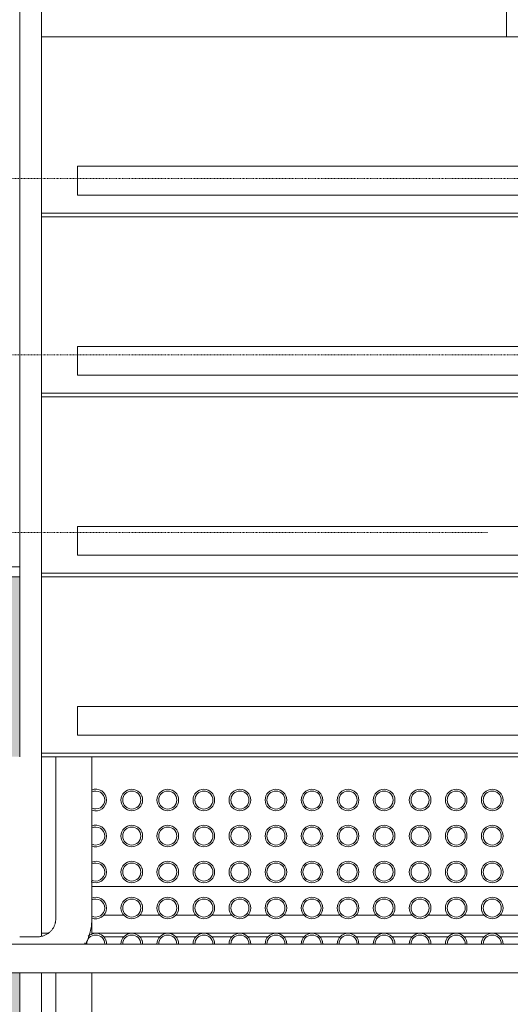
# Model space of a CAD drawing. Header units: millimetres. Extents: x -281 to 145437, y -16481 to 78869.
# Tile 100 of 256: x 20740 to 21420, y 25631 to 26999. Entities that reach past the tile are written whole.
import ezdxf

# ---------------------------------------------------------------- set-up
doc = ezdxf.new("R2010")
doc.units = ezdxf.units.MM
doc.linetypes.add('NLRS_Dash-1mm_Space-1mm_cpz', pattern=[2, 1, -1])
for name, color, linetype, lineweight in [('A--L$01A__Algemeen', 7, 'Continuous', 5), ('A--L28__Hoofddraagconstructies', 3, 'Continuous', 9), ('A--L34__BalustradesLeuningen', 1, 'Continuous', 5), ('A--LD30__DetailPenMiddel', 3, 'Continuous', 5)]:
    doc.layers.add(name, color=color, linetype=linetype, lineweight=lineweight)

# ---------------------------------------------------------------- blocks, each defined once
blk = doc.blocks.new('NLRS_24_10_SF_trappen kern_gen_cpz - NLRS_24_12_02_SF_trappen kern_gen_cpz-66734290-L_80_ 11')
at = {"layer": 'A--L$01A__Algemeen'}
for p, q in [((-425, 249.9), (-400, 249.9)), ((-500, 224.9), (-500, -0.1)), ((-450, -0.1), (-450, 224.9)), ((-500, -0.1), (-450, -0.1))]:
    blk.add_line(p, q, dxfattribs=at)
at = {"layer": 'A--L$01A__Algemeen', "flags": 128}
for points in [[(-491.3, 260), (-492.5, 257.6), (-493.8, 254.9), (-494.9, 252.1), (-495.9, 249.3), (-496.9, 246.4), (-497.7, 243.5), (-498.3, 240.6), (-498.9, 237.6), (-499.4, 234.7), (-499.7, 231.7), (-499.9, 228.7), (-500, 225.7), (-500, 224.9)], [(-496.1, 248.9), (-496.9, 246.4), (-497.7, 243.5), (-498.3, 240.6), (-498.9, 237.6), (-499.4, 234.7), (-499.7, 231.7), (-499.9, 228.7), (-500, 225.7)], [(-496.1, 248.9), (-496.9, 246.4), (-497.7, 243.5), (-498.3, 240.6), (-498.9, 237.6), (-499.4, 234.7), (-499.7, 231.7), (-499.9, 228.7), (-500, 225.7)], [(-496.1, 248.9), (-496.9, 246.4), (-497.7, 243.5), (-498.3, 240.6), (-498.9, 237.6), (-499.4, 234.7), (-499.7, 231.7), (-499.9, 228.7), (-500, 225.7)], [(-450, 224.9), (-450, 225.9), (-449.9, 226.9), (-449.8, 227.9), (-449.7, 228.9), (-449.5, 229.9), (-449.3, 230.8), (-449, 231.8), (-448.7, 232.8), (-448.4, 233.7), (-448, 234.6), (-447.6, 235.5), (-447.2, 236.4), (-446.7, 237.3), (-446.2, 238.2), (-445.6, 239), (-445.1, 239.8), (-444.4, 240.6), (-443.8, 241.4), (-443.1, 242.1), (-442.4, 242.8), (-441.7, 243.5), (-440.9, 244.2), (-440.1, 244.8), (-439.3, 245.4), (-438.5, 245.9), (-437.7, 246.5), (-436.8, 246.9), (-435.9, 247.4), (-435, 247.8), (-434.1, 248.2), (-433.1, 248.5), (-432.2, 248.9), (-431.2, 249.1), (-430.2, 249.3), (-429.2, 249.5), (-428.3, 249.7), (-427.3, 249.8), (-426.3, 249.9), (-425.3, 249.9), (-425, 249.9)]]:
    blk.add_lwpolyline(points, dxfattribs=at)
at = {"layer": 'A--L$01A__Algemeen'}
for centre, radius, start, end in [((-1055.4, 260), 15, 180, 360), ((-1055.4, 260), 12.5, 180, 360), ((-1005.4, 260), 15, 180, 360), ((-1005.4, 260), 12.5, 180, 360), ((-955.4, 260), 15, 180, 360), ((-955.4, 260), 12.5, 180, 360), ((-905.4, 260), 15, 180, 360), ((-905.4, 260), 12.5, 180, 360), ((-855.4, 260), 15, 180, 360), ((-855.4, 260), 12.5, 180, 360), ((-805.4, 260), 15, 180, 360), ((-805.4, 260), 12.5, 180, 360), ((-755.4, 260), 15, 180, 360), ((-755.4, 260), 12.5, 180, 360), ((-705.4, 260), 15, 180, 360), ((-705.4, 260), 12.5, 180, 360), ((-655.4, 260), 15, 180, 360), ((-655.4, 260), 12.5, 180, 360), ((-605.4, 260), 15, 180, 360), ((-605.4, 260), 12.5, 180, 360), ((-555.4, 260), 15, 180, 360), ((-555.4, 260), 12.5, 180, 360), ((-505.4, 260), 15, 180, 313.3692), ((-505.4, 260), 12.5, 180, 360), ((-505.4, 260), 15, 352.9204, 360), ((-1055.4, 260), 15, 195.7198, 202.5), ((-1055.4, 260), 15, 195.7198, 202.5), ((-1055.4, 260), 15, 195.7198, 202.5), ((-1055.4, 260), 15, 337.5, 344.2802), ((-1055.4, 260), 15, 337.5, 344.2802), ((-1055.4, 260), 15, 337.5, 344.2802), ((-1005.4, 260), 15, 195.7198, 202.5), ((-1005.4, 260), 15, 195.7198, 202.5), ((-1005.4, 260), 15, 195.7198, 202.5), ((-1005.4, 260), 15, 337.5, 344.2802), ((-1005.4, 260), 15, 337.5, 344.2802), ((-1005.4, 260), 15, 337.5, 344.2802), ((-955.4, 260), 15, 195.7198, 202.5), ((-955.4, 260), 15, 195.7198, 202.5), ((-955.4, 260), 15, 195.7198, 202.5), ((-955.4, 260), 15, 337.5, 344.2802), ((-955.4, 260), 15, 337.5, 344.2802), ((-955.4, 260), 15, 337.5, 344.2802), ((-905.4, 260), 15, 195.7198, 202.5), ((-905.4, 260), 15, 195.7198, 202.5), ((-905.4, 260), 15, 195.7198, 202.5), ((-905.4, 260), 15, 337.5, 344.2802), ((-905.4, 260), 15, 337.5, 344.2802), ((-905.4, 260), 15, 337.5, 344.2802), ((-855.4, 260), 15, 195.7198, 202.5), ((-855.4, 260), 15, 195.7198, 202.5), ((-855.4, 260), 15, 195.7198, 202.5), ((-855.4, 260), 15, 337.5, 344.2802), ((-855.4, 260), 15, 337.5, 344.2802), ((-855.4, 260), 15, 337.5, 344.2802), ((-805.4, 260), 15, 195.7198, 202.5), ((-805.4, 260), 15, 195.7198, 202.5), ((-805.4, 260), 15, 195.7198, 202.5), ((-805.4, 260), 15, 337.5, 344.2802), ((-805.4, 260), 15, 337.5, 344.2802), ((-805.4, 260), 15, 337.5, 344.2802), ((-755.4, 260), 15, 195.7198, 202.5), ((-755.4, 260), 15, 195.7198, 202.5), ((-755.4, 260), 15, 195.7198, 202.5), ((-755.4, 260), 15, 337.5, 344.2802), ((-755.4, 260), 15, 337.5, 344.2802), ((-755.4, 260), 15, 337.5, 344.2802), ((-705.4, 260), 15, 195.7198, 202.5), ((-705.4, 260), 15, 195.7198, 202.5), ((-705.4, 260), 15, 195.7198, 202.5), ((-705.4, 260), 15, 337.5, 344.2802), ((-705.4, 260), 15, 337.5, 344.2802), ((-705.4, 260), 15, 337.5, 344.2802), ((-655.4, 260), 15, 195.7198, 202.5), ((-655.4, 260), 15, 195.7198, 202.5), ((-655.4, 260), 15, 195.7198, 202.5), ((-655.4, 260), 15, 337.5, 344.2802), ((-655.4, 260), 15, 337.5, 344.2802), ((-655.4, 260), 15, 337.5, 344.2802), ((-605.4, 260), 15, 195.7198, 202.5), ((-605.4, 260), 15, 195.7198, 202.5), ((-605.4, 260), 15, 195.7198, 202.5), ((-605.4, 260), 15, 337.5, 344.2802), ((-605.4, 260), 15, 337.5, 344.2802), ((-605.4, 260), 15, 337.5, 344.2802), ((-555.4, 260), 15, 195.7198, 200.9159), ((-555.4, 260), 15, 195.7198, 200.9159), ((-555.4, 260), 15, 195.7198, 200.9159), ((-555.4, 260), 15, 337.5, 344.2802), ((-555.4, 260), 15, 337.5, 344.2802), ((-555.4, 260), 15, 337.5, 344.2802), ((-505.4, 260), 15, 195.7198, 202.5), ((-505.4, 260), 15, 195.7198, 202.5), ((-505.4, 260), 15, 195.7198, 202.5), ((-1055.4, 210), 15, 0, 180), ((-1055.4, 210), 12.5, 0, 180), ((-1005.4, 210), 15, 0, 180), ((-1005.4, 210), 12.5, 0, 180), ((-955.4, 210), 15, 0, 180), ((-955.4, 210), 12.5, 0, 180), ((-905.4, 210), 15, 0, 180), ((-905.4, 210), 12.5, 0, 180), ((-855.4, 210), 15, 0, 180), ((-855.4, 210), 12.5, 0, 180), ((-805.4, 210), 15, 0, 180), ((-805.4, 210), 12.5, 0, 180), ((-755.4, 210), 15, 0, 180), ((-755.4, 210), 12.5, 0, 180), ((-705.4, 210), 15, 0, 180), ((-705.4, 210), 12.5, 0, 180), ((-655.4, 210), 15, 0, 180), ((-655.4, 210), 12.5, 0, 180), ((-605.4, 210), 15, 0, 180), ((-605.4, 210), 12.5, 0, 180), ((-555.4, 210), 15, 0, 180), ((-555.4, 210), 12.5, 0, 180), ((-505.4, 210), 15, 66.8886, 180), ((-505.4, 210), 12.5, 62.218, 180), ((-1055.4, 210), 15, 180, 360), ((-1055.4, 210), 15, 157.5, 164.2802), ((-1055.4, 210), 15, 157.5, 164.2802), ((-1055.4, 210), 15, 157.5, 164.2802), ((-1055.4, 210), 15, 195.7198, 202.5), ((-1055.4, 210), 15, 195.7198, 202.5), ((-1055.4, 210), 15, 195.7198, 202.5), ((-1055.4, 210), 12.5, 180, 360), ((-1055.4, 210), 15, 15.7198, 22.5), ((-1055.4, 210), 15, 15.7198, 22.5), ((-1055.4, 210), 15, 15.7198, 22.5), ((-1055.4, 210), 15, 337.5, 344.2802), ((-1055.4, 210), 15, 337.5, 344.2802), ((-1055.4, 210), 15, 337.5, 344.2802), ((-1005.4, 210), 15, 180, 360), ((-1005.4, 210), 15, 157.5, 164.2802), ((-1005.4, 210), 15, 157.5, 164.2802), ((-1005.4, 210), 15, 157.5, 164.2802), ((-1005.4, 210), 15, 195.7198, 202.5), ((-1005.4, 210), 15, 195.7198, 202.5), ((-1005.4, 210), 15, 195.7198, 202.5), ((-1005.4, 210), 12.5, 180, 360), ((-1005.4, 210), 15, 15.7198, 22.5), ((-1005.4, 210), 15, 15.7198, 22.5), ((-1005.4, 210), 15, 15.7198, 22.5), ((-1005.4, 210), 15, 337.5, 344.2802), ((-1005.4, 210), 15, 337.5, 344.2802), ((-1005.4, 210), 15, 337.5, 344.2802), ((-955.4, 210), 15, 180, 360), ((-955.4, 210), 15, 157.5, 164.2802), ((-955.4, 210), 15, 157.5, 164.2802), ((-955.4, 210), 15, 157.5, 164.2802), ((-955.4, 210), 15, 195.7198, 202.5), ((-955.4, 210), 15, 195.7198, 202.5), ((-955.4, 210), 15, 195.7198, 202.5), ((-955.4, 210), 12.5, 180, 360), ((-955.4, 210), 15, 15.7198, 22.5), ((-955.4, 210), 15, 15.7198, 22.5), ((-955.4, 210), 15, 15.7198, 22.5), ((-955.4, 210), 15, 337.5, 344.2802), ((-955.4, 210), 15, 337.5, 344.2802), ((-955.4, 210), 15, 337.5, 344.2802), ((-905.4, 210), 15, 180, 360), ((-905.4, 210), 15, 157.5, 164.2802), ((-905.4, 210), 15, 157.5, 164.2802), ((-905.4, 210), 15, 157.5, 164.2802), ((-905.4, 210), 15, 195.7198, 202.5), ((-905.4, 210), 15, 195.7198, 202.5), ((-905.4, 210), 15, 195.7198, 202.5), ((-905.4, 210), 12.5, 180, 360), ((-905.4, 210), 15, 15.7198, 22.5), ((-905.4, 210), 15, 15.7198, 22.5), ((-905.4, 210), 15, 15.7198, 22.5), ((-905.4, 210), 15, 337.5, 344.2802), ((-905.4, 210), 15, 337.5, 344.2802), ((-905.4, 210), 15, 337.5, 344.2802), ((-855.4, 210), 15, 180, 360), ((-855.4, 210), 15, 157.5, 164.2802), ((-855.4, 210), 15, 157.5, 164.2802), ((-855.4, 210), 15, 157.5, 164.2802), ((-855.4, 210), 15, 195.7198, 202.5), ((-855.4, 210), 15, 195.7198, 202.5), ((-855.4, 210), 15, 195.7198, 202.5), ((-855.4, 210), 12.5, 180, 360), ((-855.4, 210), 15, 15.7198, 22.5), ((-855.4, 210), 15, 15.7198, 22.5), ((-855.4, 210), 15, 15.7198, 22.5), ((-855.4, 210), 15, 337.5, 344.2802), ((-855.4, 210), 15, 337.5, 344.2802), ((-855.4, 210), 15, 337.5, 344.2802), ((-805.4, 210), 15, 180, 360), ((-805.4, 210), 15, 157.5, 164.2802), ((-805.4, 210), 15, 157.5, 164.2802), ((-805.4, 210), 15, 157.5, 164.2802), ((-805.4, 210), 15, 195.7198, 202.5), ((-805.4, 210), 15, 195.7198, 202.5), ((-805.4, 210), 15, 195.7198, 202.5), ((-805.4, 210), 12.5, 180, 360), ((-805.4, 210), 15, 15.7198, 22.5), ((-805.4, 210), 15, 15.7198, 22.5), ((-805.4, 210), 15, 15.7198, 22.5), ((-805.4, 210), 15, 337.5, 344.2802), ((-805.4, 210), 15, 337.5, 344.2802), ((-805.4, 210), 15, 337.5, 344.2802), ((-755.4, 210), 15, 180, 360), ((-755.4, 210), 15, 157.5, 164.2802), ((-755.4, 210), 15, 157.5, 164.2802), ((-755.4, 210), 15, 157.5, 164.2802), ((-755.4, 210), 15, 195.7198, 202.5), ((-755.4, 210), 15, 195.7198, 202.5), ((-755.4, 210), 15, 195.7198, 202.5), ((-755.4, 210), 12.5, 180, 360), ((-755.4, 210), 15, 15.7198, 22.5), ((-755.4, 210), 15, 15.7198, 22.5), ((-755.4, 210), 15, 15.7198, 22.5), ((-755.4, 210), 15, 337.5, 344.2802), ((-755.4, 210), 15, 337.5, 344.2802), ((-755.4, 210), 15, 337.5, 344.2802), ((-705.4, 210), 15, 180, 360), ((-705.4, 210), 15, 157.5, 164.2802), ((-705.4, 210), 15, 157.5, 164.2802), ((-705.4, 210), 15, 157.5, 164.2802), ((-705.4, 210), 15, 195.7198, 202.5), ((-705.4, 210), 15, 195.7198, 202.5), ((-705.4, 210), 15, 195.7198, 202.5), ((-705.4, 210), 12.5, 180, 360), ((-705.4, 210), 15, 15.7198, 22.5), ((-705.4, 210), 15, 15.7198, 22.5), ((-705.4, 210), 15, 15.7198, 22.5), ((-705.4, 210), 15, 337.5, 344.2802), ((-705.4, 210), 15, 337.5, 344.2802), ((-705.4, 210), 15, 337.5, 344.2802), ((-655.4, 210), 15, 180, 360), ((-655.4, 210), 15, 157.5, 164.2802), ((-655.4, 210), 15, 157.5, 164.2802), ((-655.4, 210), 15, 157.5, 164.2802), ((-655.4, 210), 15, 195.7198, 202.5), ((-655.4, 210), 15, 195.7198, 202.5), ((-655.4, 210), 15, 195.7198, 202.5), ((-655.4, 210), 12.5, 180, 360), ((-655.4, 210), 15, 15.7198, 22.5), ((-655.4, 210), 15, 15.7198, 22.5), ((-655.4, 210), 15, 15.7198, 22.5), ((-655.4, 210), 15, 337.5, 344.2802), ((-655.4, 210), 15, 337.5, 344.2802), ((-655.4, 210), 15, 337.5, 344.2802), ((-605.4, 210), 15, 180, 360), ((-605.4, 210), 15, 157.5, 164.2802), ((-605.4, 210), 15, 157.5, 164.2802), ((-605.4, 210), 15, 157.5, 164.2802), ((-605.4, 210), 15, 195.7198, 202.5), ((-605.4, 210), 15, 195.7198, 202.5), ((-605.4, 210), 15, 195.7198, 202.5), ((-605.4, 210), 12.5, 180, 360), ((-605.4, 210), 15, 15.7198, 22.5), ((-605.4, 210), 15, 15.7198, 22.5), ((-605.4, 210), 15, 15.7198, 22.5), ((-605.4, 210), 15, 337.5, 344.2802), ((-605.4, 210), 15, 337.5, 344.2802), ((-605.4, 210), 15, 337.5, 344.2802), ((-555.4, 210), 15, 180, 360), ((-555.4, 210), 15, 159.0841, 164.2802), ((-555.4, 210), 15, 159.0841, 164.2802), ((-555.4, 210), 15, 159.0841, 164.2802), ((-555.4, 210), 15, 195.7198, 200.9159), ((-555.4, 210), 15, 195.7198, 200.9159), ((-555.4, 210), 15, 195.7198, 200.9159), ((-555.4, 210), 12.5, 180, 360), ((-555.4, 210), 15, 15.7198, 22.5), ((-555.4, 210), 15, 15.7198, 22.5), ((-555.4, 210), 15, 15.7198, 22.5), ((-555.4, 210), 15, 337.5, 344.2802), ((-555.4, 210), 15, 337.5, 344.2802), ((-555.4, 210), 15, 337.5, 344.2802), ((-505.4, 210), 15, 180, 293.5202), ((-505.4, 210), 15, 157.5, 164.2802), ((-505.4, 210), 15, 157.5, 164.2802), ((-505.4, 210), 15, 157.5, 164.2802), ((-505.4, 210), 15, 195.7198, 202.5), ((-505.4, 210), 15, 195.7198, 202.5), ((-505.4, 210), 15, 195.7198, 202.5), ((-505.4, 210), 12.5, 180, 298.1761), ((-1055.4, 160), 15, 0, 180), ((-1055.4, 160), 15, 157.5, 164.2802), ((-1055.4, 160), 15, 157.5, 164.2802), ((-1055.4, 160), 15, 157.5, 164.2802), ((-1055.4, 160), 12.5, 0, 180), ((-1055.4, 160), 15, 15.7198, 22.5), ((-1055.4, 160), 15, 15.7198, 22.5), ((-1055.4, 160), 15, 15.7198, 22.5), ((-1005.4, 160), 15, 0, 180), ((-1005.4, 160), 15, 157.5, 164.2802), ((-1005.4, 160), 15, 157.5, 164.2802), ((-1005.4, 160), 15, 157.5, 164.2802), ((-1005.4, 160), 12.5, 0, 180), ((-1005.4, 160), 15, 15.7198, 22.5), ((-1005.4, 160), 15, 15.7198, 22.5), ((-1005.4, 160), 15, 15.7198, 22.5), ((-955.4, 160), 15, 0, 180), ((-955.4, 160), 15, 157.5, 164.2802), ((-955.4, 160), 15, 157.5, 164.2802), ((-955.4, 160), 15, 157.5, 164.2802), ((-955.4, 160), 12.5, 0, 180), ((-955.4, 160), 15, 15.7198, 22.5), ((-955.4, 160), 15, 15.7198, 22.5), ((-955.4, 160), 15, 15.7198, 22.5), ((-905.4, 160), 15, 0, 180), ((-905.4, 160), 15, 157.5, 164.2802), ((-905.4, 160), 15, 157.5, 164.2802), ((-905.4, 160), 15, 157.5, 164.2802), ((-905.4, 160), 12.5, 0, 180), ((-905.4, 160), 15, 15.7198, 22.5), ((-905.4, 160), 15, 15.7198, 22.5), ((-905.4, 160), 15, 15.7198, 22.5), ((-855.4, 160), 15, 0, 180), ((-855.4, 160), 15, 157.5, 164.2802), ((-855.4, 160), 15, 157.5, 164.2802), ((-855.4, 160), 15, 157.5, 164.2802), ((-855.4, 160), 12.5, 0, 180), ((-855.4, 160), 15, 15.7198, 22.5), ((-855.4, 160), 15, 15.7198, 22.5), ((-855.4, 160), 15, 15.7198, 22.5), ((-805.4, 160), 15, 0, 180), ((-805.4, 160), 15, 157.5, 164.2802), ((-805.4, 160), 15, 157.5, 164.2802), ((-805.4, 160), 15, 157.5, 164.2802), ((-805.4, 160), 12.5, 0, 180), ((-805.4, 160), 15, 15.7198, 22.5), ((-805.4, 160), 15, 15.7198, 22.5), ((-805.4, 160), 15, 15.7198, 22.5), ((-755.4, 160), 15, 0, 180), ((-755.4, 160), 15, 157.5, 164.2802), ((-755.4, 160), 15, 157.5, 164.2802), ((-755.4, 160), 15, 157.5, 164.2802), ((-755.4, 160), 12.5, 0, 180), ((-755.4, 160), 15, 15.7198, 22.5), ((-755.4, 160), 15, 15.7198, 22.5), ((-755.4, 160), 15, 15.7198, 22.5), ((-705.4, 160), 15, 0, 180), ((-705.4, 160), 15, 157.5, 164.2802), ((-705.4, 160), 15, 157.5, 164.2802), ((-705.4, 160), 15, 157.5, 164.2802), ((-705.4, 160), 12.5, 0, 180), ((-705.4, 160), 15, 15.7198, 22.5), ((-705.4, 160), 15, 15.7198, 22.5), ((-705.4, 160), 15, 15.7198, 22.5), ((-655.4, 160), 15, 0, 180), ((-655.4, 160), 15, 157.5, 164.2802), ((-655.4, 160), 15, 157.5, 164.2802), ((-655.4, 160), 15, 157.5, 164.2802), ((-655.4, 160), 12.5, 0, 180), ((-655.4, 160), 15, 15.7198, 22.5), ((-655.4, 160), 15, 15.7198, 22.5), ((-655.4, 160), 15, 15.7198, 22.5), ((-605.4, 160), 15, 0, 180), ((-605.4, 160), 15, 157.5, 164.2802), ((-605.4, 160), 15, 157.5, 164.2802), ((-605.4, 160), 15, 157.5, 164.2802), ((-605.4, 160), 12.5, 0, 180), ((-605.4, 160), 15, 15.7198, 22.5), ((-605.4, 160), 15, 15.7198, 22.5), ((-605.4, 160), 15, 15.7198, 22.5), ((-555.4, 160), 15, 0, 180), ((-555.4, 160), 15, 159.0841, 164.2802), ((-555.4, 160), 15, 159.0841, 164.2802), ((-555.4, 160), 15, 159.0841, 164.2802), ((-555.4, 160), 12.5, 0, 180), ((-555.4, 160), 15, 15.7198, 22.5), ((-555.4, 160), 15, 15.7198, 22.5), ((-555.4, 160), 15, 15.7198, 22.5), ((-505.4, 160), 15, 66.0842, 180), ((-505.4, 160), 15, 157.5, 164.2802), ((-505.4, 160), 15, 157.5, 164.2802), ((-505.4, 160), 15, 157.5, 164.2802), ((-505.4, 160), 12.5, 61.2528, 180), ((-1055.4, 160), 15, 180, 360), ((-1055.4, 160), 15, 195.7198, 202.5), ((-1055.4, 160), 15, 195.7198, 202.5), ((-1055.4, 160), 15, 195.7198, 202.5), ((-1055.4, 160), 12.5, 180, 360), ((-1055.4, 160), 15, 337.5, 344.2802), ((-1055.4, 160), 15, 337.5, 344.2802), ((-1055.4, 160), 15, 337.5, 344.2802), ((-1005.4, 160), 15, 180, 360), ((-1005.4, 160), 15, 195.7198, 202.5), ((-1005.4, 160), 15, 195.7198, 202.5), ((-1005.4, 160), 15, 195.7198, 202.5), ((-1005.4, 160), 12.5, 180, 360), ((-1005.4, 160), 15, 337.5, 344.2802), ((-1005.4, 160), 15, 337.5, 344.2802), ((-1005.4, 160), 15, 337.5, 344.2802), ((-955.4, 160), 15, 180, 360), ((-955.4, 160), 15, 195.7198, 202.5), ((-955.4, 160), 15, 195.7198, 202.5), ((-955.4, 160), 15, 195.7198, 202.5), ((-955.4, 160), 12.5, 180, 360), ((-955.4, 160), 15, 337.5, 344.2802), ((-955.4, 160), 15, 337.5, 344.2802), ((-955.4, 160), 15, 337.5, 344.2802), ((-905.4, 160), 15, 180, 360), ((-905.4, 160), 15, 195.7198, 202.5), ((-905.4, 160), 15, 195.7198, 202.5), ((-905.4, 160), 15, 195.7198, 202.5), ((-905.4, 160), 12.5, 180, 360), ((-905.4, 160), 15, 337.5, 344.2802), ((-905.4, 160), 15, 337.5, 344.2802), ((-905.4, 160), 15, 337.5, 344.2802), ((-855.4, 160), 15, 180, 360), ((-855.4, 160), 15, 195.7198, 202.5), ((-855.4, 160), 15, 195.7198, 202.5), ((-855.4, 160), 15, 195.7198, 202.5), ((-855.4, 160), 12.5, 180, 360), ((-855.4, 160), 15, 337.5, 344.2802), ((-855.4, 160), 15, 337.5, 344.2802), ((-855.4, 160), 15, 337.5, 344.2802), ((-805.4, 160), 15, 180, 360), ((-805.4, 160), 15, 195.7198, 202.5), ((-805.4, 160), 15, 195.7198, 202.5), ((-805.4, 160), 15, 195.7198, 202.5), ((-805.4, 160), 12.5, 180, 360), ((-805.4, 160), 15, 337.5, 344.2802), ((-805.4, 160), 15, 337.5, 344.2802), ((-805.4, 160), 15, 337.5, 344.2802), ((-755.4, 160), 15, 180, 360), ((-755.4, 160), 15, 195.7198, 202.5), ((-755.4, 160), 15, 195.7198, 202.5), ((-755.4, 160), 15, 195.7198, 202.5), ((-755.4, 160), 12.5, 180, 360), ((-755.4, 160), 15, 337.5, 344.2802), ((-755.4, 160), 15, 337.5, 344.2802), ((-755.4, 160), 15, 337.5, 344.2802), ((-705.4, 160), 15, 180, 360), ((-705.4, 160), 15, 195.7198, 202.5), ((-705.4, 160), 15, 195.7198, 202.5), ((-705.4, 160), 15, 195.7198, 202.5), ((-705.4, 160), 12.5, 180, 360), ((-705.4, 160), 15, 337.5, 344.2802), ((-705.4, 160), 15, 337.5, 344.2802), ((-705.4, 160), 15, 337.5, 344.2802), ((-655.4, 160), 15, 180, 360), ((-655.4, 160), 15, 195.7198, 202.5), ((-655.4, 160), 15, 195.7198, 202.5), ((-655.4, 160), 15, 195.7198, 202.5), ((-655.4, 160), 12.5, 180, 360), ((-655.4, 160), 15, 337.5, 344.2802), ((-655.4, 160), 15, 337.5, 344.2802), ((-655.4, 160), 15, 337.5, 344.2802), ((-605.4, 160), 15, 180, 360), ((-605.4, 160), 15, 195.7198, 202.5), ((-605.4, 160), 15, 195.7198, 202.5), ((-605.4, 160), 15, 195.7198, 202.5), ((-605.4, 160), 12.5, 180, 360), ((-605.4, 160), 15, 337.5, 344.2802), ((-605.4, 160), 15, 337.5, 344.2802), ((-605.4, 160), 15, 337.5, 344.2802), ((-555.4, 160), 15, 180, 360), ((-555.4, 160), 15, 195.7198, 200.9159), ((-555.4, 160), 15, 195.7198, 200.9159), ((-555.4, 160), 15, 195.7198, 200.9159), ((-555.4, 160), 12.5, 180, 360), ((-555.4, 160), 15, 337.5, 344.2802), ((-555.4, 160), 15, 337.5, 344.2802), ((-555.4, 160), 15, 337.5, 344.2802), ((-505.4, 160), 15, 180, 293.0768), ((-505.4, 160), 15, 195.7198, 202.5), ((-505.4, 160), 15, 195.7198, 202.5), ((-505.4, 160), 15, 195.7198, 202.5), ((-505.4, 160), 12.5, 180, 297.6921), ((-1055.4, 110), 15, 0, 180), ((-1005.4, 110), 15, 0, 180), ((-955.4, 110), 15, 0, 180), ((-905.4, 110), 15, 0, 180), ((-855.4, 110), 15, 0, 180), ((-805.4, 110), 15, 0, 180), ((-755.4, 110), 15, 0, 180), ((-705.4, 110), 15, 0, 180), ((-655.4, 110), 15, 0, 180), ((-605.4, 110), 15, 0, 180), ((-555.4, 110), 15, 0, 180), ((-505.4, 110), 15, 66.9232, 180), ((-1055.4, 110), 15, 180, 360), ((-1055.4, 110), 15, 157.5, 164.2802), ((-1055.4, 110), 15, 157.5, 164.2802), ((-1055.4, 110), 15, 157.5, 164.2802), ((-1055.4, 110), 12.5, 0, 180), ((-1055.4, 110), 12.5, 180, 360), ((-1055.4, 110), 15, 15.7198, 22.5), ((-1055.4, 110), 15, 15.7198, 22.5), ((-1055.4, 110), 15, 15.7198, 22.5), ((-1005.4, 110), 15, 180, 360), ((-1005.4, 110), 15, 157.5, 164.2802), ((-1005.4, 110), 15, 157.5, 164.2802), ((-1005.4, 110), 15, 157.5, 164.2802), ((-1005.4, 110), 12.5, 0, 180), ((-1005.4, 110), 12.5, 180, 360), ((-1005.4, 110), 15, 15.7198, 22.5), ((-1005.4, 110), 15, 15.7198, 22.5), ((-1005.4, 110), 15, 15.7198, 22.5), ((-955.4, 110), 15, 180, 360), ((-955.4, 110), 15, 157.5, 164.2802), ((-955.4, 110), 15, 157.5, 164.2802), ((-955.4, 110), 15, 157.5, 164.2802), ((-955.4, 110), 12.5, 0, 180), ((-955.4, 110), 12.5, 180, 360), ((-955.4, 110), 15, 15.7198, 22.5), ((-955.4, 110), 15, 15.7198, 22.5), ((-955.4, 110), 15, 15.7198, 22.5), ((-905.4, 110), 15, 180, 360), ((-905.4, 110), 15, 157.5, 164.2802), ((-905.4, 110), 15, 157.5, 164.2802), ((-905.4, 110), 15, 157.5, 164.2802), ((-905.4, 110), 12.5, 0, 180), ((-905.4, 110), 12.5, 180, 360), ((-905.4, 110), 15, 15.7198, 22.5), ((-905.4, 110), 15, 15.7198, 22.5), ((-905.4, 110), 15, 15.7198, 22.5), ((-855.4, 110), 15, 180, 360), ((-855.4, 110), 15, 157.5, 164.2802), ((-855.4, 110), 15, 157.5, 164.2802), ((-855.4, 110), 15, 157.5, 164.2802), ((-855.4, 110), 12.5, 0, 180), ((-855.4, 110), 12.5, 180, 360), ((-855.4, 110), 15, 15.7198, 22.5), ((-855.4, 110), 15, 15.7198, 22.5), ((-855.4, 110), 15, 15.7198, 22.5), ((-805.4, 110), 15, 180, 360), ((-805.4, 110), 15, 157.5, 164.2802), ((-805.4, 110), 15, 157.5, 164.2802), ((-805.4, 110), 15, 157.5, 164.2802), ((-805.4, 110), 12.5, 0, 180), ((-805.4, 110), 12.5, 180, 360), ((-805.4, 110), 15, 15.7198, 22.5), ((-805.4, 110), 15, 15.7198, 22.5), ((-805.4, 110), 15, 15.7198, 22.5), ((-755.4, 110), 15, 180, 360), ((-755.4, 110), 15, 157.5, 164.2802), ((-755.4, 110), 15, 157.5, 164.2802), ((-755.4, 110), 15, 157.5, 164.2802), ((-755.4, 110), 12.5, 0, 180), ((-755.4, 110), 12.5, 180, 360), ((-755.4, 110), 15, 15.7198, 22.5), ((-755.4, 110), 15, 15.7198, 22.5), ((-755.4, 110), 15, 15.7198, 22.5), ((-705.4, 110), 15, 180, 360), ((-705.4, 110), 15, 157.5, 164.2802), ((-705.4, 110), 15, 157.5, 164.2802), ((-705.4, 110), 15, 157.5, 164.2802), ((-705.4, 110), 12.5, 0, 180), ((-705.4, 110), 12.5, 180, 360), ((-705.4, 110), 15, 15.7198, 22.5), ((-705.4, 110), 15, 15.7198, 22.5), ((-705.4, 110), 15, 15.7198, 22.5), ((-655.4, 110), 15, 180, 360), ((-655.4, 110), 15, 157.5, 164.2802), ((-655.4, 110), 15, 157.5, 164.2802), ((-655.4, 110), 15, 157.5, 164.2802), ((-655.4, 110), 12.5, 0, 180), ((-655.4, 110), 12.5, 180, 360), ((-655.4, 110), 15, 15.7198, 22.5), ((-655.4, 110), 15, 15.7198, 22.5), ((-655.4, 110), 15, 15.7198, 22.5), ((-605.4, 110), 15, 180, 360), ((-605.4, 110), 15, 157.5, 164.2802), ((-605.4, 110), 15, 157.5, 164.2802), ((-605.4, 110), 15, 157.5, 164.2802), ((-605.4, 110), 12.5, 0, 180), ((-605.4, 110), 12.5, 180, 360), ((-605.4, 110), 15, 15.7198, 22.5), ((-605.4, 110), 15, 15.7198, 22.5), ((-605.4, 110), 15, 15.7198, 22.5), ((-555.4, 110), 15, 180, 360), ((-555.4, 110), 15, 159.0841, 164.2802), ((-555.4, 110), 15, 159.0841, 164.2802), ((-555.4, 110), 15, 159.0841, 164.2802), ((-555.4, 110), 12.5, 0, 180), ((-555.4, 110), 12.5, 180, 360), ((-555.4, 110), 15, 15.7198, 22.5), ((-555.4, 110), 15, 15.7198, 22.5), ((-555.4, 110), 15, 15.7198, 22.5), ((-505.4, 110), 15, 180, 293.0768), ((-505.4, 110), 15, 157.5, 164.2802), ((-505.4, 110), 15, 157.5, 164.2802), ((-505.4, 110), 15, 157.5, 164.2802), ((-505.4, 110), 12.5, 62.3079, 180), ((-505.4, 110), 12.5, 180, 297.6921), ((-1055.4, 110), 15, 195.7198, 202.5), ((-1055.4, 110), 15, 195.7198, 202.5), ((-1055.4, 110), 15, 195.7198, 202.5), ((-1055.4, 110), 15, 337.5, 344.2802), ((-1055.4, 110), 15, 337.5, 344.2802), ((-1055.4, 110), 15, 337.5, 344.2802), ((-1005.4, 110), 15, 195.7198, 202.5), ((-1005.4, 110), 15, 195.7198, 202.5), ((-1005.4, 110), 15, 195.7198, 202.5), ((-1005.4, 110), 15, 337.5, 344.2802), ((-1005.4, 110), 15, 337.5, 344.2802), ((-1005.4, 110), 15, 337.5, 344.2802), ((-955.4, 110), 15, 195.7198, 202.5), ((-955.4, 110), 15, 195.7198, 202.5), ((-955.4, 110), 15, 195.7198, 202.5), ((-955.4, 110), 15, 337.5, 344.2802), ((-955.4, 110), 15, 337.5, 344.2802), ((-955.4, 110), 15, 337.5, 344.2802), ((-905.4, 110), 15, 195.7198, 202.5), ((-905.4, 110), 15, 195.7198, 202.5), ((-905.4, 110), 15, 195.7198, 202.5), ((-905.4, 110), 15, 337.5, 344.2802), ((-905.4, 110), 15, 337.5, 344.2802), ((-905.4, 110), 15, 337.5, 344.2802), ((-855.4, 110), 15, 195.7198, 202.5), ((-855.4, 110), 15, 195.7198, 202.5), ((-855.4, 110), 15, 195.7198, 202.5), ((-855.4, 110), 15, 337.5, 344.2802), ((-855.4, 110), 15, 337.5, 344.2802), ((-855.4, 110), 15, 337.5, 344.2802), ((-805.4, 110), 15, 195.7198, 202.5), ((-805.4, 110), 15, 195.7198, 202.5), ((-805.4, 110), 15, 195.7198, 202.5), ((-805.4, 110), 15, 337.5, 344.2802), ((-805.4, 110), 15, 337.5, 344.2802), ((-805.4, 110), 15, 337.5, 344.2802), ((-755.4, 110), 15, 195.7198, 202.5), ((-755.4, 110), 15, 195.7198, 202.5), ((-755.4, 110), 15, 195.7198, 202.5), ((-755.4, 110), 15, 337.5, 344.2802), ((-755.4, 110), 15, 337.5, 344.2802), ((-755.4, 110), 15, 337.5, 344.2802), ((-705.4, 110), 15, 195.7198, 202.5), ((-705.4, 110), 15, 195.7198, 202.5), ((-705.4, 110), 15, 195.7198, 202.5), ((-705.4, 110), 15, 337.5, 344.2802), ((-705.4, 110), 15, 337.5, 344.2802), ((-705.4, 110), 15, 337.5, 344.2802), ((-655.4, 110), 15, 195.7198, 202.5), ((-655.4, 110), 15, 195.7198, 202.5), ((-655.4, 110), 15, 195.7198, 202.5), ((-655.4, 110), 15, 337.5, 344.2802), ((-655.4, 110), 15, 337.5, 344.2802), ((-655.4, 110), 15, 337.5, 344.2802), ((-605.4, 110), 15, 195.7198, 202.5), ((-605.4, 110), 15, 195.7198, 202.5), ((-605.4, 110), 15, 195.7198, 202.5), ((-605.4, 110), 15, 337.5, 344.2802), ((-605.4, 110), 15, 337.5, 344.2802), ((-605.4, 110), 15, 337.5, 344.2802), ((-555.4, 110), 15, 195.7198, 200.9159), ((-555.4, 110), 15, 195.7198, 200.9159), ((-555.4, 110), 15, 195.7198, 200.9159), ((-555.4, 110), 15, 337.5, 344.2802), ((-555.4, 110), 15, 337.5, 344.2802), ((-555.4, 110), 15, 337.5, 344.2802), ((-505.4, 110), 15, 195.7198, 202.5), ((-505.4, 110), 15, 195.7198, 202.5), ((-505.4, 110), 15, 195.7198, 202.5), ((-1055.4, 60), 15, 0, 180), ((-1055.4, 60), 12.5, 0, 180), ((-1005.4, 60), 15, 0, 180), ((-1005.4, 60), 12.5, 0, 180), ((-955.4, 60), 15, 0, 180), ((-955.4, 60), 12.5, 0, 180), ((-905.4, 60), 15, 0, 180), ((-905.4, 60), 12.5, 0, 180), ((-855.4, 60), 15, 0, 180), ((-855.4, 60), 12.5, 0, 180), ((-805.4, 60), 15, 0, 180), ((-805.4, 60), 12.5, 0, 180), ((-755.4, 60), 15, 0, 180), ((-755.4, 60), 12.5, 0, 180), ((-705.4, 60), 15, 0, 180), ((-705.4, 60), 12.5, 0, 180), ((-655.4, 60), 15, 0, 180), ((-655.4, 60), 12.5, 0, 180), ((-605.4, 60), 15, 0, 180), ((-605.4, 60), 12.5, 0, 180), ((-555.4, 60), 15, 0, 180), ((-555.4, 60), 12.5, 0, 180), ((-505.4, 60), 15, 71.6316, 180), ((-505.4, 60), 12.5, 62.3079, 180), ((-1055.4, 60), 15, 180, 360), ((-1055.4, 60), 15, 157.5, 164.2802), ((-1055.4, 60), 15, 157.5, 164.2802), ((-1055.4, 60), 15, 157.5, 164.2802), ((-1055.4, 60), 15, 195.7198, 202.5), ((-1055.4, 60), 15, 195.7198, 202.5), ((-1055.4, 60), 15, 195.7198, 202.5), ((-1055.4, 60), 12.5, 180, 360), ((-1055.4, 60), 15, 15.7198, 22.5), ((-1055.4, 60), 15, 15.7198, 22.5), ((-1055.4, 60), 15, 15.7198, 22.5), ((-1055.4, 60), 15, 337.5, 344.2802), ((-1055.4, 60), 15, 337.5, 344.2802), ((-1055.4, 60), 15, 337.5, 344.2802), ((-1005.4, 60), 15, 180, 360), ((-1005.4, 60), 15, 157.5, 164.2802), ((-1005.4, 60), 15, 157.5, 164.2802), ((-1005.4, 60), 15, 157.5, 164.2802), ((-1005.4, 60), 15, 195.7198, 202.5), ((-1005.4, 60), 15, 195.7198, 202.5), ((-1005.4, 60), 15, 195.7198, 202.5), ((-1005.4, 60), 12.5, 180, 360), ((-1005.4, 60), 15, 15.7198, 22.5), ((-1005.4, 60), 15, 15.7198, 22.5), ((-1005.4, 60), 15, 15.7198, 22.5), ((-1005.4, 60), 15, 337.5, 344.2802), ((-1005.4, 60), 15, 337.5, 344.2802), ((-1005.4, 60), 15, 337.5, 344.2802), ((-955.4, 60), 15, 180, 360), ((-955.4, 60), 15, 157.5, 164.2802), ((-955.4, 60), 15, 157.5, 164.2802), ((-955.4, 60), 15, 157.5, 164.2802), ((-955.4, 60), 15, 195.7198, 202.5), ((-955.4, 60), 15, 195.7198, 202.5), ((-955.4, 60), 15, 195.7198, 202.5), ((-955.4, 60), 12.5, 180, 360), ((-955.4, 60), 15, 15.7198, 22.5), ((-955.4, 60), 15, 15.7198, 22.5), ((-955.4, 60), 15, 15.7198, 22.5), ((-955.4, 60), 15, 337.5, 344.2802), ((-955.4, 60), 15, 337.5, 344.2802), ((-955.4, 60), 15, 337.5, 344.2802), ((-905.4, 60), 15, 180, 360), ((-905.4, 60), 15, 157.5, 164.2802), ((-905.4, 60), 15, 157.5, 164.2802), ((-905.4, 60), 15, 157.5, 164.2802), ((-905.4, 60), 15, 195.7198, 202.5), ((-905.4, 60), 15, 195.7198, 202.5), ((-905.4, 60), 15, 195.7198, 202.5), ((-905.4, 60), 12.5, 180, 360), ((-905.4, 60), 15, 15.7198, 22.5), ((-905.4, 60), 15, 15.7198, 22.5), ((-905.4, 60), 15, 15.7198, 22.5), ((-905.4, 60), 15, 337.5, 344.2802), ((-905.4, 60), 15, 337.5, 344.2802), ((-905.4, 60), 15, 337.5, 344.2802), ((-855.4, 60), 15, 180, 360), ((-855.4, 60), 15, 157.5, 164.2802), ((-855.4, 60), 15, 157.5, 164.2802), ((-855.4, 60), 15, 157.5, 164.2802), ((-855.4, 60), 15, 195.7198, 202.5), ((-855.4, 60), 15, 195.7198, 202.5), ((-855.4, 60), 15, 195.7198, 202.5), ((-855.4, 60), 12.5, 180, 360), ((-855.4, 60), 15, 15.7198, 22.5), ((-855.4, 60), 15, 15.7198, 22.5), ((-855.4, 60), 15, 15.7198, 22.5), ((-855.4, 60), 15, 337.5, 344.2802), ((-855.4, 60), 15, 337.5, 344.2802), ((-855.4, 60), 15, 337.5, 344.2802), ((-805.4, 60), 15, 180, 360), ((-805.4, 60), 15, 157.5, 164.2802), ((-805.4, 60), 15, 157.5, 164.2802), ((-805.4, 60), 15, 157.5, 164.2802), ((-805.4, 60), 15, 195.7198, 202.5), ((-805.4, 60), 15, 195.7198, 202.5), ((-805.4, 60), 15, 195.7198, 202.5), ((-805.4, 60), 12.5, 180, 360), ((-805.4, 60), 15, 15.7198, 22.5), ((-805.4, 60), 15, 15.7198, 22.5), ((-805.4, 60), 15, 15.7198, 22.5), ((-805.4, 60), 15, 337.5, 344.2802), ((-805.4, 60), 15, 337.5, 344.2802), ((-805.4, 60), 15, 337.5, 344.2802), ((-755.4, 60), 15, 180, 360), ((-755.4, 60), 15, 157.5, 164.2802), ((-755.4, 60), 15, 157.5, 164.2802), ((-755.4, 60), 15, 157.5, 164.2802), ((-755.4, 60), 15, 195.7198, 202.5), ((-755.4, 60), 15, 195.7198, 202.5), ((-755.4, 60), 15, 195.7198, 202.5), ((-755.4, 60), 12.5, 180, 360), ((-755.4, 60), 15, 15.7198, 22.5), ((-755.4, 60), 15, 15.7198, 22.5), ((-755.4, 60), 15, 15.7198, 22.5), ((-755.4, 60), 15, 337.5, 344.2802), ((-755.4, 60), 15, 337.5, 344.2802), ((-755.4, 60), 15, 337.5, 344.2802), ((-705.4, 60), 15, 180, 360), ((-705.4, 60), 15, 157.5, 164.2802), ((-705.4, 60), 15, 157.5, 164.2802), ((-705.4, 60), 15, 157.5, 164.2802), ((-705.4, 60), 15, 195.7198, 202.5), ((-705.4, 60), 15, 195.7198, 202.5), ((-705.4, 60), 15, 195.7198, 202.5), ((-705.4, 60), 12.5, 180, 360), ((-705.4, 60), 15, 15.7198, 22.5), ((-705.4, 60), 15, 15.7198, 22.5), ((-705.4, 60), 15, 15.7198, 22.5), ((-705.4, 60), 15, 337.5, 344.2802), ((-705.4, 60), 15, 337.5, 344.2802), ((-705.4, 60), 15, 337.5, 344.2802), ((-655.4, 60), 15, 180, 360), ((-655.4, 60), 15, 157.5, 164.2802), ((-655.4, 60), 15, 157.5, 164.2802), ((-655.4, 60), 15, 157.5, 164.2802), ((-655.4, 60), 15, 195.7198, 202.5), ((-655.4, 60), 15, 195.7198, 202.5), ((-655.4, 60), 15, 195.7198, 202.5), ((-655.4, 60), 12.5, 180, 360), ((-655.4, 60), 15, 15.7198, 22.5), ((-655.4, 60), 15, 15.7198, 22.5), ((-655.4, 60), 15, 15.7198, 22.5), ((-655.4, 60), 15, 337.5, 344.2802), ((-655.4, 60), 15, 337.5, 344.2802), ((-655.4, 60), 15, 337.5, 344.2802), ((-605.4, 60), 15, 180, 360), ((-605.4, 60), 15, 157.5, 164.2802), ((-605.4, 60), 15, 157.5, 164.2802), ((-605.4, 60), 15, 157.5, 164.2802), ((-605.4, 60), 15, 195.7198, 202.5), ((-605.4, 60), 15, 195.7198, 202.5), ((-605.4, 60), 15, 195.7198, 202.5), ((-605.4, 60), 12.5, 180, 360), ((-605.4, 60), 15, 15.7198, 22.5), ((-605.4, 60), 15, 15.7198, 22.5), ((-605.4, 60), 15, 15.7198, 22.5), ((-605.4, 60), 15, 337.5, 344.2802), ((-605.4, 60), 15, 337.5, 344.2802), ((-605.4, 60), 15, 337.5, 344.2802), ((-555.4, 60), 15, 180, 360), ((-555.4, 60), 15, 159.0841, 164.2802), ((-555.4, 60), 15, 159.0841, 164.2802), ((-555.4, 60), 15, 159.0841, 164.2802), ((-555.4, 60), 15, 195.7198, 200.9159), ((-555.4, 60), 15, 195.7198, 200.9159), ((-555.4, 60), 15, 195.7198, 200.9159), ((-555.4, 60), 12.5, 180, 360), ((-555.4, 60), 15, 15.7198, 22.5), ((-555.4, 60), 15, 15.7198, 22.5), ((-555.4, 60), 15, 15.7198, 22.5), ((-555.4, 60), 15, 337.5, 344.2802), ((-555.4, 60), 15, 337.5, 344.2802), ((-555.4, 60), 15, 337.5, 344.2802), ((-505.4, 60), 15, 180, 293.0768), ((-505.4, 60), 15, 157.5, 164.2802), ((-505.4, 60), 15, 157.5, 164.2802), ((-505.4, 60), 15, 157.5, 164.2802), ((-505.4, 60), 15, 195.7198, 202.5), ((-505.4, 60), 15, 195.7198, 202.5), ((-505.4, 60), 15, 195.7198, 202.5), ((-505.4, 60), 12.5, 180, 297.6921)]:
    blk.add_arc(centre, radius, start, end, dxfattribs=at)
at = {"layer": 'A--L28__Hoofddraagconstructies', "lineweight": 5}
for p, q in [((400, 300), (-1750, 300)), ((-1750, 260), (360, 260))]:
    blk.add_line(p, q, dxfattribs=at)
blk = doc.blocks.new('NLRS_24_10_SF_3_stringer_gen_cpz - NLRS_24_10_xx_stringer v_v_ glazen leuning_gen_cpz-V145-L_80_ 11')
at = {"layer": 'A--L28__Hoofddraagconstructies', "lineweight": 5}
for p, q in [((-85, 0), (-85, -700)), ((-35, -700), (-35, 0)), ((-15, -700), (-15, 0)), ((-15, -2000), (-15, -751.4)), ((-85, -752.7), (-85, -775.1)), ((15, -1263.7), (15, -2000))]:
    blk.add_line(p, q, dxfattribs=at)
blk = doc.blocks.new('NLRS_24_10_SF_1_traptrede_gen_cpz - NLRS_24_10_xx_SF_1_traptrede_gen_cpz-66233130-L_80_ 11')
at = {"layer": 'A--L$01A__Algemeen'}
for p, q in [((-675, -135), (-675, 865)), ((-675, 865), (675, 615)), ((-645, -135), (-645, 859.4)), ((-176.8, 563.2), (0, 740)), ((0, 740), (176.8, 563.2)), ((0, 740), (0, -135)), ((-80, 660), (-645, 660)), ((432, 660), (80, 660)), ((645, 620.6), (645, -135)), ((-125, 615), (-645, 615)), ((645, 615), (125, 615)), ((675, 615), (675, -135)), ((176.8, 563.2), (-176.8, 563.2)), ((645, 410), (-645, 410)), ((645, 365), (-645, 365)), ((645, 160), (-645, 160)), ((645, 115), (-645, 115)), ((645, -90), (-645, -90)), ((645, -135), (-645, -135))]:
    blk.add_line(p, q, dxfattribs=at)
blk = doc.blocks.new('NLRS_24_10_SF_1_traptrede_gen_cpz - NLRS_24_10_xx_SF_1_traptrede_gen_cpz-V140-L_80_ 11')
at = {"layer": 'A--L28__Hoofddraagconstructies', "lineweight": 5}
for p, q in [((595, -65), (-595, -65)), ((-595, -65), (-595, -105)), ((595, -105), (595, -65)), ((-595, -105), (595, -105)), ((645, -130), (-645, -130)), ((645, -130), (-645, -130)), ((645, -135), (-645, -135))]:
    blk.add_line(p, q, dxfattribs=at)
blk = doc.blocks.new('NLRS_24_10_SF_1_traptrede_gen_cpz - NLRS_24_10_xx_SF_1_traptrede_gen_cpz-V141-L_80_ 11')
at = {"layer": 'A--L28__Hoofddraagconstructies', "lineweight": 5}
for p, q in [((595, -65), (-595, -65)), ((-595, -65), (-595, -105)), ((595, -105), (595, -65)), ((-595, -105), (595, -105)), ((645, -130), (-645, -130)), ((645, -130), (-645, -130)), ((-625, -135), (-645, -135)), ((625, -135), (-575, -135))]:
    blk.add_line(p, q, dxfattribs=at)
blk = doc.blocks.new('NLRS_24_10_SF_1_traptrede_gen_cpz - NLRS_24_10_xx_SF_1_traptrede_gen_cpz-V146-L_80_ 11')
at = {"layer": 'A--L28__Hoofddraagconstructies', "lineweight": 5}
for p, q in [((595, -65), (-575.2, -65)), ((595, -93.9), (595, -65)), ((-558.7, -105), (-530.4, -105)), ((-508.7, -105), (-480.4, -105)), ((-458.7, -105), (-430.4, -105)), ((-408.7, -105), (-380.4, -105)), ((-358.7, -105), (-330.4, -105)), ((-308.7, -105), (-280.4, -105)), ((-258.7, -105), (-230.4, -105)), ((-208.7, -105), (-180.4, -105)), ((-158.7, -105), (-130.4, -105)), ((-108.7, -105), (-80.4, -105)), ((-58.7, -105), (-30.4, -105)), ((-8.7, -105), (19.6, -105)), ((41.3, -105), (69.6, -105)), ((92.3, -105), (119.6, -105)), ((141.3, -105), (169.6, -105)), ((191.3, -105), (219.6, -105)), ((242, -105), (269.6, -105)), ((291.3, -105), (319.6, -105)), ((341.3, -105), (369.6, -105)), ((391.7, -105), (419.6, -105)), ((441.3, -105), (469.6, -105)), ((491.3, -105), (519.6, -105)), ((541.5, -105), (569.6, -105)), ((591.3, -105), (595, -105)), ((595, -105), (595, -96.1)), ((-635.9, -130), (-645, -130)), ((-635.9, -130), (-645, -130)), ((625.2, -130), (-575.2, -130)), ((625.2, -130), (-575.2, -130)), ((-530.4, -135), (-558.7, -135)), ((-480.4, -135), (-508.7, -135)), ((-430.4, -135), (-458.7, -135)), ((-380.4, -135), (-408.7, -135)), ((-330.4, -135), (-358.7, -135)), ((-280.4, -135), (-308.7, -135)), ((-230.4, -135), (-258.7, -135)), ((-180.4, -135), (-208.7, -135)), ((-130.4, -135), (-158.7, -135)), ((-80.4, -135), (-108.7, -135)), ((-30.4, -135), (-58.7, -135)), ((19.6, -135), (-8.7, -135)), ((69.6, -135), (41.3, -135)), ((119.6, -135), (92.3, -135)), ((169.6, -135), (141.3, -135)), ((219.6, -135), (191.3, -135)), ((269.6, -135), (242, -135)), ((319.6, -135), (291.3, -135)), ((369.6, -135), (341.3, -135)), ((419.6, -135), (391.7, -135)), ((469.6, -135), (441.3, -135)), ((519.6, -135), (491.3, -135)), ((569.6, -135), (541.5, -135)), ((625, -135), (591.3, -135))]:
    blk.add_line(p, q, dxfattribs=at)
blk = doc.blocks.new('NLRS_34_RAI_upright array_gen_cpz - NLRS_34_RAI_upright array_gen_cpz-V147-L_80_ 11')
at = {"layer": 'A--L34__BalustradesLeuningen'}
h = blk.add_hatch(color=256, dxfattribs=at)
h.paths.add_polyline_path([(20, 1250), (-20, 1250), (-20, 550), (20, 550), (20, 1116.1)])
h.paths.add_polyline_path([(1.3, 250), (-20, 250), (-20, 0), (20, 0), (20, 250), (1.4, 250)])
for p, q in [((-20, 1250), (20, 1250)), ((-20, 1250), (-20, 550)), ((20, 550), (20, 1250)), ((-20, 250), (-20, 0)), ((20, 0), (20, 250)), ((20, 0), (-20, 0)), ((-20, 0), (-20, -13.7)), ((20, -13.7), (20, 0)), ((-20, -13.7), (20, -13.7))]:
    blk.add_line(p, q, dxfattribs=at)

msp = doc.modelspace()

# ---------------------------------------------------------------- linework, layer by layer
at = {"layer": 'A--LD30__DetailPenMiddel', "linetype": 'NLRS_Dash-1mm_Space-1mm_cpz'}
for p, q in [((20689.9, 26778.1), (22089.1, 26778.1)), ((20689.9, 26533.1), (22089.1, 26533.1)), ((20689.9, 26286.2), (21389.5, 26286.2))]:
    msp.add_line(p, q, dxfattribs=at)

# ---------------------------------------------------------------- block references
at = {"layer": 'A--L$01A__Algemeen'}
msp.add_blockref('NLRS_24_10_SF_1_traptrede_gen_cpz - NLRS_24_10_xx_SF_1_traptrede_gen_cpz-66233130-L_80_ 11', (21415, 27109.9), dxfattribs=at)
at = {"layer": 'A--L28__Hoofddraagconstructies', "lineweight": 5, "rotation": 180}
for name, p in [('NLRS_24_10_SF_trappen kern_gen_cpz - NLRS_24_12_02_SF_trappen kern_gen_cpz-66734290-L_80_ 11', (20340, 25974.9)), ('NLRS_24_10_SF_3_stringer_gen_cpz - NLRS_24_10_xx_stringer v_v_ glazen leuning_gen_cpz-V145-L_80_ 11', (20755, 24974.9))]:
    msp.add_blockref(name, p, dxfattribs=at)
at = {"layer": 'A--L28__Hoofddraagconstructies', "lineweight": 5}
for name, p in [('NLRS_24_10_SF_1_traptrede_gen_cpz - NLRS_24_10_xx_SF_1_traptrede_gen_cpz-V140-L_80_ 11', (21415, 26859.9)), ('NLRS_24_10_SF_1_traptrede_gen_cpz - NLRS_24_10_xx_SF_1_traptrede_gen_cpz-V140-L_80_ 11', (21415, 26609.9)), ('NLRS_24_10_SF_1_traptrede_gen_cpz - NLRS_24_10_xx_SF_1_traptrede_gen_cpz-V140-L_80_ 11', (21415, 26359.9)), ('NLRS_24_10_SF_1_traptrede_gen_cpz - NLRS_24_10_xx_SF_1_traptrede_gen_cpz-V141-L_80_ 11', (21415, 26109.9)), ('NLRS_24_10_SF_1_traptrede_gen_cpz - NLRS_24_10_xx_SF_1_traptrede_gen_cpz-V146-L_80_ 11', (21415, 25859.9))]:
    msp.add_blockref(name, p, dxfattribs=at)
at = {"layer": 'A--L34__BalustradesLeuningen', "rotation": 180}
msp.add_blockref('NLRS_34_RAI_upright array_gen_cpz - NLRS_34_RAI_upright array_gen_cpz-V147-L_80_ 11', (20720, 26224.9), dxfattribs=at)

doc.saveas('drawing.dxf')
